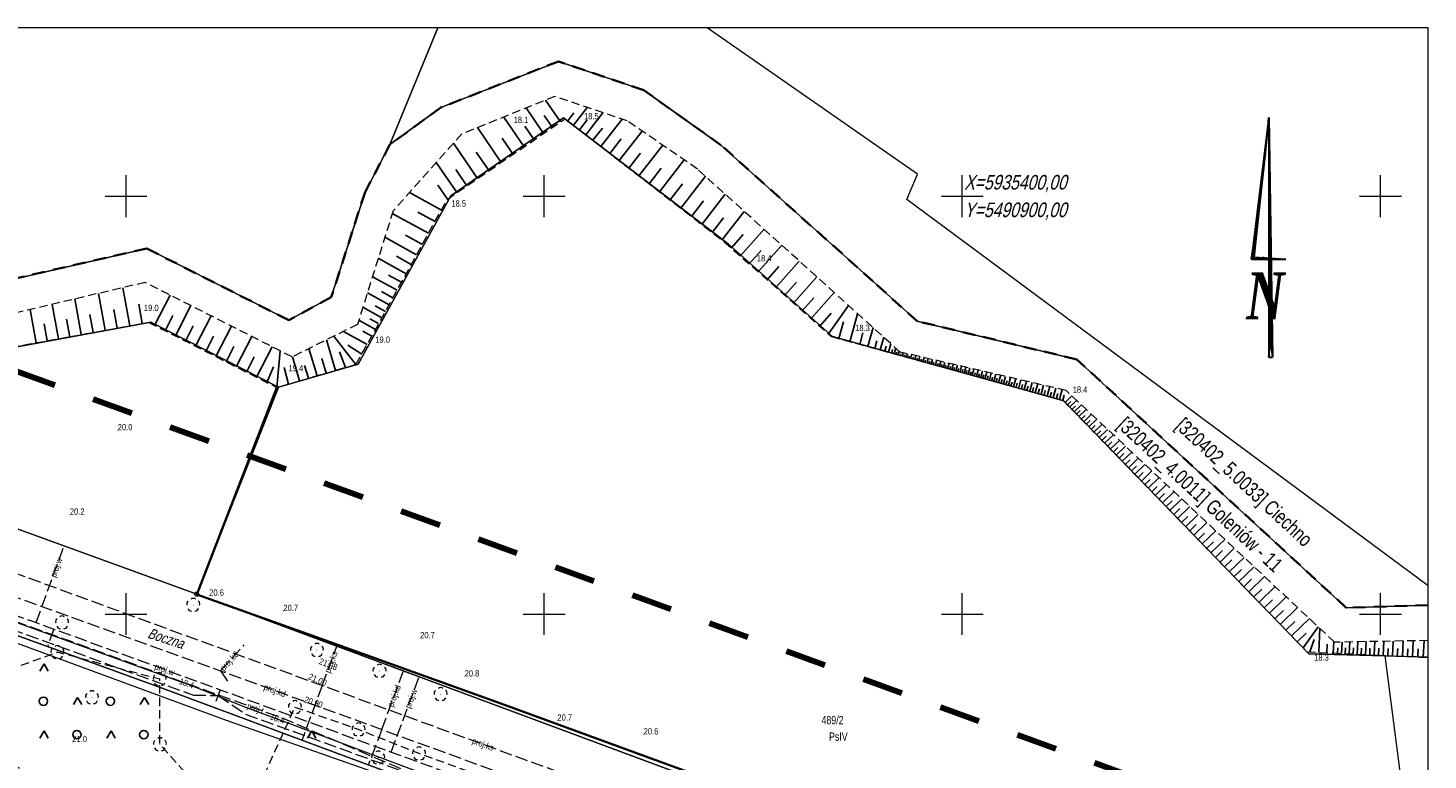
# Model space of a CAD drawing. Header units: metres. Extents: x 5490589 to 5490956, y 5935138 to 5935420.
# Tile 37 of 37: x 5490788 to 5490956, y 5935333 to 5935420. Entities that reach past the tile are written whole.
import ezdxf
from ezdxf.enums import TextEntityAlignment as Align

# ---------------------------------------------------------------- set-up
doc = ezdxf.new("R2010")
doc.units = ezdxf.units.M
doc.header["$MEASUREMENT"] = 0
for name, pattern in [('1.0_0.5', [1.5, 1, -0.5]), ('1.5_0.5', [2, 1.5, -0.5]), ('1.5_1.0', [2.5, 1.5, -1]), ('218-1000', [1.4, 0.7, -0.7]), ('219-500', [0]), ('BKO', [1.5, 1, -0.5]), ('egkk-500', [0]), ('egug-500', [0])]:
    doc.linetypes.add(name, pattern=pattern)
doc.layers.get('0').update_dxf_attribs({"color": 2, "linetype": 'CONTINUOUS', "lineweight": 5})
for name, color, linetype in [('000 Inne (niezydentyfikowane)', 7, 'CONTINUOUS'), ('202-punkt graniczny', 7, 'CONTINUOUS'), ('203-punkt graniczny', 7, 'CONTINUOUS'), ('208-opis obrębu', 7, 'CONTINUOUS'), ('209-oznaczenie konturu klasyfikacyjnego', 7, 'CONTINUOUS'), ('211-numer działki ewidencyjnej', 7, 'CONTINUOUS'), ('216-obręb ewidencyjny', 7, 'CONTINUOUS'), ('217-kontur klasyfikacyjny', 7, 'CONTINUOUS'), ('218-kontur użytku gruntowego', 7, 'CONTINUOUS'), ('219-działka ewidencyjna', 7, 'CONTINUOUS'), ('994-Nazwa ulicy', 7, 'CONTINUOUS'), ('drzewo liściaste', 7, 'CONTINUOUS'), ('ogrodzenie trwałe', 7, 'CONTINUOUS'), ('pikieta naturalna', 7, 'CONTINUOUS'), ('pikieta naturalna-Atr2', 7, 'CONTINUOUS'), ('pikieta sztuczna', 7, 'CONTINUOUS'), ('pikieta sztuczna-Atr2', 7, 'CONTINUOUS'), ('przewód elektroenergetyczny podziemny - ob. projektowany', 7, 'CONTINUOUS'), ('przewód kanalizacyjny - ob. projektowany', 7, 'CONTINUOUS'), ('przewód kanalizacyjny - ob. projektowany-Atr1', 7, 'CONTINUOUS'), ('przewód telekomunikacyjny podziemny', 7, 'CONTINUOUS'), ('przewód telekomunikacyjny podziemny - ob. projektowany', 7, 'CONTINUOUS'), ('przewód telekomunikacyjny podziemny - ob. projektowany-Atr1', 7, 'CONTINUOUS'), ('przewód wodociągowy', 7, 'CONTINUOUS'), ('przewód wodociągowy - ob. projektowany', 7, 'CONTINUOUS'), ('przewód wodociągowy - ob. projektowany-Atr1', 7, 'CONTINUOUS'), ('rzędna', 7, 'CONTINUOUS'), ('rzędna-Atr2', 7, 'CONTINUOUS'), ('skarpa nieumocniona', 7, 'CONTINUOUS'), ('teren zalesiony', 7, 'CONTINUOUS')]:
    doc.layers.add(name, color=color, linetype=linetype)
for name, color, linetype, lineweight in [('strzałka północy', 50, 'BKO', 70), ('Warstwa 10', 7, 'CONTINUOUS', 15), ('zakres nowy', 6, '218-1000', 80)]:
    doc.layers.add(name, color=color, linetype=linetype, lineweight=lineweight)
doc.styles.get("Standard").update_dxf_attribs({"font": 'Working1250', "width": 0.75})
doc.styles.add('Style-WORKING_1250 I 0.26180', font='WORKING_1250.shx', dxfattribs={"oblique": 15})
doc.linetypes.add('902-500', pattern='A,3.75,0,[1,ksztalty.shx,S=0.5,R=0,X=0,Y=0],3.75', length=7.5)

# ---------------------------------------------------------------- blocks, each defined once
blk = doc.blocks.new('203')
at = {"linetype": 'Continuous', "lineweight": 0}
h = blk.add_hatch(color=0, dxfattribs=at)
edge = h.paths.add_edge_path()
edge.add_arc((0, 0), 0.045, 0, 360)
blk = doc.blocks.new('202')
at = {"color": 0, "linetype": 'Continuous', "lineweight": 0}
blk.add_circle((0, 0), 0.25, dxfattribs=at)
blk = doc.blocks.new('PW01')
at = {"linetype": 'Continuous', "lineweight": 13}
h = blk.add_hatch(color=0, dxfattribs=at)
edge = h.paths.add_edge_path()
edge.add_arc((0, 0), 0.045, 0, 360)
blk = doc.blocks.new('OP021')
at = {"linetype": 'Continuous', "lineweight": 13}
h = blk.add_hatch(color=0, dxfattribs=at)
edge = h.paths.add_edge_path()
edge.add_arc((0, 0), 0.05, 0, 360)
at = {"color": 0, "linetype": 'Continuous', "lineweight": 13}
for centre, start, end in [((-0.38, 0.124), 121.308, 202.548), ((0, 0.4), 49.272, 130.728), ((0.38, 0.124), 337.452, 58.692), ((-0.235, -0.324), 193.221, 274.871), ((0.235, -0.324), 265.129, 346.779)]:
    blk.add_arc(centre, 0.4, start, end, dxfattribs=at)
blk = doc.blocks.new('OTZK3')
at = {"color": 0, "linetype": 'Continuous'}
for p, q in [((-0.5, -0.289), (0, 0.577)), ((0, 0.577), (0.5, -0.289))]:
    blk.add_line(p, q, dxfattribs=at)
blk = doc.blocks.new('OTZK1')
at = {"color": 0, "linetype": 'Continuous'}
blk.add_circle((0, 0), 0.5, dxfattribs=at)
blk = doc.blocks.new('A$C4D5332A6')
at = {"layer": 'strzałka północy', "color": 7, "linetype": 'Continuous', "lineweight": 30}
for p, q in [((3.91, 35.87), (1.32, 14.66)), ((3.91, 35.87), (1.67, 14.99)), ((3.91, 35.87), (3.91, 0.03)), ((3.91, 35.87), (4.43, 0)), ((1.32, 14.66), (6.46, 14.67)), ((1.67, 14.99), (6.46, 14.67)), ((3.91, 0.03), (4.43, 0))]:
    blk.add_line(p, q, dxfattribs=at)
at = {"layer": 'strzałka północy', "color": 7, "lineweight": 18}
blk.add_line((3.91, 17.6), (3.91, 15.15), dxfattribs=at)
at = {"layer": 'strzałka północy', "color": 7, "linetype": 'Continuous', "lineweight": 30}
for centre, radius, start, end in [((-357.86, 69.26), 363.3, 351.3565, 354.7272), ((400.72, 31.2), 396.84, 179.3253, 182.3655), ((-59.47, 7.35), 63.8, 353.4149, 6.5851), ((90.06, 8.6), 86.06, 175.9579, 185.7328)]:
    blk.add_arc(centre, radius, start, end, dxfattribs=at)
at = {"layer": 'strzałka północy', "color": 7, "lineweight": 30}
blk.add_arc((2.62, 11.54), 3.37, 67.5548, 112.6658, dxfattribs=at)
at = {"layer": 'strzałka północy', "color": 7, "insert": (3.67, 14.86), "char_height": 0.1, "width": 0.2402, "attachment_point": 1, "rotation": 341.0924}
blk.add_mtext('{\\fRomantic|b0|i0|c2|p2;\\C7;m.k.}', dxfattribs=at)
at = {"layer": 'strzałka północy', "color": 7, "insert": (0.51, 12.7), "char_height": 7, "width": 7.6, "attachment_point": 1}
blk.add_mtext('{\\fTimes New Roman|b1|i1|c238|p18;\\C7;N}', dxfattribs=at)

msp = doc.modelspace()

# ---------------------------------------------------------------- linework, layer by layer
at = {"color": 0}
for p, q in [((5490800, 5935397.5), (5490800, 5935402.5)), ((5490800, 5935397.5), (5490800, 5935402.5)), ((5490800, 5935397.5), (5490800, 5935402.5)), ((5490800, 5935397.5), (5490800, 5935402.5)), ((5490850, 5935397.5), (5490850, 5935402.5)), ((5490850, 5935397.5), (5490850, 5935402.5)), ((5490900, 5935397.5), (5490900, 5935402.5)), ((5490900, 5935397.5), (5490900, 5935402.5)), ((5490950, 5935397.5), (5490950, 5935402.5)), ((5490950, 5935397.5), (5490950, 5935402.5)), ((5490797.5, 5935400), (5490800, 5935400)), ((5490797.5, 5935400), (5490800, 5935400)), ((5490800, 5935400), (5490802.5, 5935400)), ((5490800, 5935400), (5490802.5, 5935400)), ((5490847.5, 5935400), (5490852.5, 5935400)), ((5490847.5, 5935400), (5490852.5, 5935400)), ((5490897.5, 5935400), (5490902.5, 5935400)), ((5490897.5, 5935400), (5490902.5, 5935400)), ((5490947.5, 5935400), (5490952.5, 5935400)), ((5490947.5, 5935400), (5490952.5, 5935400)), ((5490800, 5935347.5), (5490800, 5935352.5)), ((5490800, 5935347.5), (5490800, 5935352.5)), ((5490800, 5935347.5), (5490800, 5935352.5)), ((5490800, 5935347.5), (5490800, 5935352.5)), ((5490850, 5935347.5), (5490850, 5935352.5)), ((5490850, 5935347.5), (5490850, 5935352.5)), ((5490900, 5935347.5), (5490900, 5935352.5)), ((5490900, 5935347.5), (5490900, 5935352.5)), ((5490950, 5935347.5), (5490950, 5935352.5)), ((5490950, 5935347.5), (5490950, 5935352.5)), ((5490797.5, 5935350), (5490800, 5935350)), ((5490797.5, 5935350), (5490800, 5935350)), ((5490800, 5935350), (5490802.5, 5935350)), ((5490800, 5935350), (5490802.5, 5935350)), ((5490847.5, 5935350), (5490852.5, 5935350)), ((5490847.5, 5935350), (5490852.5, 5935350)), ((5490897.5, 5935350), (5490902.5, 5935350)), ((5490897.5, 5935350), (5490902.5, 5935350)), ((5490947.5, 5935350), (5490952.5, 5935350)), ((5490947.5, 5935350), (5490952.5, 5935350))]:
    msp.add_line(p, q, dxfattribs=at)
at = {"color": 0, "linetype": 'Continuous'}
msp.add_lwpolyline([(5490588.81, 5935143.13), (5490955.69, 5935143.13), (5490955.69, 5935420.13), (5490588.81, 5935420.13)], close=True, dxfattribs=at)
at = {"layer": '000 Inne (niezydentyfikowane)', "color": 7, "linetype": 'Continuous', "lineweight": 25, "flags": 128}
for points in [[(5490851.95, 5935408.89), (5490850.17, 5935411.48)], [(5490847.6, 5935405.91), (5490845.16, 5935409.47)], [(5490849.94, 5935407.52), (5490847.86, 5935410.56)], [(5490850.98, 5935408.23), (5490850.02, 5935409.64)], [(5490852.82, 5935409.02), (5490853.56, 5935409.97)], [(5490853.51, 5935408.49), (5490855.16, 5935410.62)], [(5490854.99, 5935407.35), (5490857.03, 5935409.99)], [(5490844.88, 5935404.05), (5490842.03, 5935408.21)], [(5490848.82, 5935406.75), (5490847.69, 5935408.39)], [(5490854.21, 5935407.94), (5490855.13, 5935409.13)], [(5490855.84, 5935406.69), (5490856.98, 5935408.16)], [(5490856.79, 5935405.95), (5490859.32, 5935409.22)], [(5490858.98, 5935404.26), (5490861.71, 5935407.79)], [(5490842.04, 5935402.11), (5490839.15, 5935406.33)], [(5490846.29, 5935405.01), (5490844.97, 5935406.94)], [(5490857.85, 5935405.13), (5490859.19, 5935406.87)], [(5490861.34, 5935402.43), (5490864.18, 5935406.1)], [(5490843.41, 5935403.05), (5490841.88, 5935405.29)], [(5490860.14, 5935403.35), (5490861.54, 5935405.15)], [(5490863.79, 5935400.53), (5490866.74, 5935404.34)], [(5490839.58, 5935400.42), (5490837.1, 5935404.03)], [(5490840.77, 5935401.23), (5490839.43, 5935403.19)], [(5490862.55, 5935401.49), (5490864, 5935403.36)], [(5490838.44, 5935399.64), (5490837.3, 5935401.31)], [(5490865.05, 5935399.56), (5490866.55, 5935401.49)], [(5490866.34, 5935398.56), (5490869.29, 5935402.38)], [(5490837.71, 5935398.35), (5490833.91, 5935400.45)], [(5490867.61, 5935397.58), (5490869.05, 5935399.43)], [(5490868.86, 5935396.61), (5490871.66, 5935400.23)], [(5490836.17, 5935395.56), (5490831.84, 5935397.94)], [(5490836.95, 5935396.97), (5490834.89, 5935398.11)], [(5490871.26, 5935394.75), (5490873.93, 5935398.19)], [(5490870.08, 5935395.67), (5490871.44, 5935397.43)], [(5490873.45, 5935392.84), (5490876.29, 5935396.05)], [(5490834.75, 5935392.99), (5490830.95, 5935395.09)], [(5490835.44, 5935394.23), (5490833.41, 5935395.35)], [(5490872.37, 5935393.8), (5490873.8, 5935395.41)], [(5490833.51, 5935390.73), (5490830.16, 5935392.58)], [(5490834.11, 5935391.82), (5490832.33, 5935392.81)], [(5490874.52, 5935391.89), (5490875.94, 5935393.49)], [(5490875.59, 5935390.95), (5490878.41, 5935394.14)], [(5490876.66, 5935390.01), (5490878.06, 5935391.6)], [(5490877.72, 5935389.07), (5490880.51, 5935392.24)], [(5490832.41, 5935388.75), (5490829.47, 5935390.37)], [(5490832.94, 5935389.71), (5490831.37, 5935390.57)], [(5490878.77, 5935388.14), (5490880.17, 5935389.72)], [(5490879.82, 5935387.21), (5490882.6, 5935390.35)], [(5490794.65, 5935383.44), (5490793.89, 5935387.7)], [(5490797.5, 5935383.96), (5490796.7, 5935388.36)], [(5490800.44, 5935384.49), (5490799.62, 5935389.05)], [(5490803.42, 5935384.54), (5490805.27, 5935388.17)], [(5490831.45, 5935387), (5490828.86, 5935388.43)], [(5490831.92, 5935387.84), (5490830.54, 5935388.6)], [(5490880.87, 5935386.28), (5490882.26, 5935387.85)], [(5490881.92, 5935385.36), (5490884.68, 5935388.48)], [(5490789.26, 5935382.47), (5490788.54, 5935386.43)], [(5490791.91, 5935382.95), (5490791.17, 5935387.05)], [(5490796.06, 5935383.7), (5490795.67, 5935385.86)], [(5490798.96, 5935384.22), (5490798.55, 5935386.46)], [(5490801.95, 5935384.76), (5490801.54, 5935387.08)], [(5490805.9, 5935383.28), (5490807.75, 5935386.91)], [(5490830.6, 5935385.46), (5490828.32, 5935386.71)], [(5490831.01, 5935386.2), (5490829.8, 5935386.87)], [(5490882.96, 5935384.44), (5490884.33, 5935385.99)], [(5490884, 5935383.52), (5490886.38, 5935386.94)], [(5490886.56, 5935382.59), (5490887.48, 5935385.94)], [(5490790.57, 5935382.71), (5490790.21, 5935384.72)], [(5490793.27, 5935383.19), (5490792.89, 5935385.28)], [(5490804.67, 5935383.9), (5490805.6, 5935385.72)], [(5490807.11, 5935382.66), (5490808.03, 5935384.48)], [(5490808.32, 5935382.05), (5490810.17, 5935385.68)], [(5490810.74, 5935380.81), (5490812.6, 5935384.45)], [(5490829.83, 5935384.06), (5490827.84, 5935385.16)], [(5490830.21, 5935384.75), (5490829.14, 5935385.34)], [(5490885.23, 5935382.96), (5490885.81, 5935384.95)], [(5490888.72, 5935382), (5490889.34, 5935384.27)], [(5490809.53, 5935381.43), (5490810.46, 5935383.25)], [(5490813.17, 5935379.58), (5490815.03, 5935383.22)], [(5490825.05, 5935379.16), (5490823.98, 5935382.82)], [(5490827.5, 5935379.88), (5490824.84, 5935383.25)], [(5490828.84, 5935382.27), (5490826.01, 5935383.83)], [(5490829.4, 5935383.27), (5490828.33, 5935383.86)], [(5490887.73, 5935382.27), (5490888.11, 5935383.65)], [(5490889.53, 5935381.78), (5490889.78, 5935382.71)], [(5490890.2, 5935381.6), (5490890.61, 5935383.12)], [(5490811.96, 5935380.19), (5490812.89, 5935382.01)], [(5490814.39, 5935378.96), (5490815.32, 5935380.78)], [(5490815.6, 5935378.34), (5490817.46, 5935381.99)], [(5490818.04, 5935377.1), (5490818.44, 5935381.49)], [(5490820.75, 5935377.9), (5490819.9, 5935380.79)], [(5490822.84, 5935378.51), (5490821.88, 5935381.78)], [(5490826.25, 5935379.51), (5490825.54, 5935381.38)], [(5490828.19, 5935381.09), (5490826.51, 5935382.17)], [(5490890.74, 5935381.45), (5490890.91, 5935382.07)], [(5490891.19, 5935381.32), (5490891.47, 5935382.34)], [(5490891.56, 5935381.22), (5490891.67, 5935381.64)], [(5490891.86, 5935381.14), (5490892.05, 5935381.82)], [(5490892.1, 5935381.07), (5490892.18, 5935381.35)], [(5490892.35, 5935381), (5490892.47, 5935381.44)], [(5490892.6, 5935380.94), (5490892.65, 5935381.13)], [(5490892.84, 5935380.87), (5490892.95, 5935381.26)], [(5490893.09, 5935380.8), (5490893.14, 5935381)], [(5490893.33, 5935380.73), (5490893.45, 5935381.15)], [(5490893.58, 5935380.67), (5490893.64, 5935380.88)], [(5490893.83, 5935380.6), (5490893.94, 5935381.03)], [(5490894.32, 5935380.46), (5490894.44, 5935380.92)], [(5490894.81, 5935380.33), (5490894.94, 5935380.8)], [(5490816.82, 5935377.72), (5490817.63, 5935379.6)], [(5490819.42, 5935377.51), (5490818.93, 5935379.5)], [(5490821.81, 5935378.21), (5490821.36, 5935379.75)], [(5490823.92, 5935378.83), (5490823.41, 5935380.56)], [(5490894.07, 5935380.53), (5490894.13, 5935380.75)], [(5490894.56, 5935380.4), (5490894.63, 5935380.63)], [(5490895.06, 5935380.26), (5490895.12, 5935380.5)], [(5490895.3, 5935380.19), (5490895.44, 5935380.69)], [(5490895.55, 5935380.13), (5490895.62, 5935380.38)], [(5490895.79, 5935380.06), (5490895.93, 5935380.57)], [(5490896.04, 5935379.99), (5490896.11, 5935380.25)], [(5490896.29, 5935379.92), (5490896.43, 5935380.46)], [(5490896.53, 5935379.86), (5490896.61, 5935380.13)], [(5490896.78, 5935379.79), (5490896.93, 5935380.34)], [(5490897.02, 5935379.72), (5490897.1, 5935380)], [(5490897.27, 5935379.65), (5490897.43, 5935380.23)], [(5490897.52, 5935379.59), (5490897.6, 5935379.88)], [(5490897.76, 5935379.52), (5490897.92, 5935380.11)], [(5490898.01, 5935379.45), (5490898.09, 5935379.75)], [(5490898.25, 5935379.38), (5490898.42, 5935380)], [(5490898.5, 5935379.31), (5490898.59, 5935379.63)], [(5490898.75, 5935379.25), (5490898.92, 5935379.88)], [(5490898.99, 5935379.18), (5490899.08, 5935379.5)], [(5490899.24, 5935379.11), (5490899.42, 5935379.77)], [(5490899.48, 5935379.04), (5490899.58, 5935379.38)], [(5490899.73, 5935378.98), (5490899.91, 5935379.65)], [(5490899.98, 5935378.91), (5490900.07, 5935379.25)], [(5490900.22, 5935378.84), (5490900.41, 5935379.54)], [(5490900.47, 5935378.77), (5490900.56, 5935379.13)], [(5490900.71, 5935378.71), (5490900.91, 5935379.42)], [(5490901.2, 5935378.57), (5490901.4, 5935379.31)], [(5490901.69, 5935378.44), (5490901.9, 5935379.19)], [(5490900.96, 5935378.64), (5490901.06, 5935379)], [(5490901.45, 5935378.51), (5490901.55, 5935378.88)], [(5490901.94, 5935378.37), (5490902.05, 5935378.75)], [(5490902.2, 5935378.3), (5490902.41, 5935379.07)], [(5490902.45, 5935378.23), (5490902.56, 5935378.62)], [(5490902.71, 5935378.16), (5490902.93, 5935378.95)], [(5490902.98, 5935378.08), (5490903.09, 5935378.49)], [(5490903.25, 5935378.01), (5490903.47, 5935378.83)], [(5490903.52, 5935377.94), (5490903.63, 5935378.35)], [(5490903.79, 5935377.86), (5490904.02, 5935378.7)], [(5490904.07, 5935377.78), (5490904.19, 5935378.21)], [(5490904.35, 5935377.71), (5490904.59, 5935378.57)], [(5490904.64, 5935377.63), (5490904.76, 5935378.06)], [(5490904.93, 5935377.55), (5490905.17, 5935378.43)], [(5490905.22, 5935377.47), (5490905.35, 5935377.92)], [(5490905.52, 5935377.39), (5490905.77, 5935378.3)], [(5490905.82, 5935377.3), (5490905.95, 5935377.76)], [(5490906.13, 5935377.22), (5490906.39, 5935378.15)], [(5490906.44, 5935377.13), (5490906.57, 5935377.61)], [(5490906.76, 5935377.05), (5490907.02, 5935378.01)], [(5490907.07, 5935376.96), (5490907.21, 5935377.45)], [(5490907.4, 5935376.87), (5490907.67, 5935377.86)], [(5490908.06, 5935376.69), (5490908.34, 5935377.7)], [(5490908.73, 5935376.5), (5490909.02, 5935377.54)], [(5490907.72, 5935376.78), (5490907.86, 5935377.28)], [(5490908.39, 5935376.6), (5490908.53, 5935377.11)], [(5490909.08, 5935376.41), (5490909.22, 5935376.94)], [(5490909.43, 5935376.31), (5490909.72, 5935377.38)], [(5490909.78, 5935376.21), (5490909.93, 5935376.76)], [(5490910.14, 5935376.12), (5490910.45, 5935377.21)], [(5490910.51, 5935376.02), (5490910.66, 5935376.57)], [(5490910.88, 5935375.91), (5490911.19, 5935377.04)], [(5490911.25, 5935375.81), (5490911.41, 5935376.38)], [(5490911.63, 5935375.71), (5490911.95, 5935376.87)], [(5490912.02, 5935375.6), (5490912.18, 5935376.19)], [(5490912.3, 5935375.31), (5490913.11, 5935376.1)], [(5490912.57, 5935375.03), (5490912.98, 5935375.44)], [(5490912.84, 5935374.76), (5490913.67, 5935375.57)], [(5490913.11, 5935374.48), (5490913.53, 5935374.89)], [(5490913.38, 5935374.2), (5490914.25, 5935375.04)], [(5490913.66, 5935373.91), (5490914.1, 5935374.34)], [(5490913.94, 5935373.62), (5490914.83, 5935374.48)], [(5490914.23, 5935373.32), (5490914.68, 5935373.76)], [(5490914.52, 5935373.02), (5490915.44, 5935373.92)], [(5490914.82, 5935372.72), (5490915.28, 5935373.17)], [(5490915.12, 5935372.41), (5490916.07, 5935373.33)], [(5490915.42, 5935372.09), (5490915.9, 5935372.56)], [(5490915.73, 5935371.77), (5490916.71, 5935372.72)], [(5490916.05, 5935371.45), (5490916.55, 5935371.93)], [(5490916.37, 5935371.11), (5490917.38, 5935372.1)], [(5490916.69, 5935370.78), (5490917.21, 5935371.28)], [(5490917.02, 5935370.44), (5490918.07, 5935371.45)], [(5490917.7, 5935369.74), (5490918.78, 5935370.78)], [(5490917.36, 5935370.09), (5490917.89, 5935370.61)], [(5490918.05, 5935369.38), (5490918.59, 5935369.91)], [(5490918.4, 5935369.02), (5490919.51, 5935370.1)], [(5490918.75, 5935368.65), (5490919.32, 5935369.2)], [(5490919.12, 5935368.28), (5490920.26, 5935369.39)], [(5490919.48, 5935367.9), (5490920.07, 5935368.46)], [(5490919.86, 5935367.51), (5490921.04, 5935368.66)], [(5490920.24, 5935367.12), (5490920.84, 5935367.7)], [(5490920.62, 5935366.72), (5490921.84, 5935367.91)], [(5490921.02, 5935366.32), (5490921.63, 5935366.92)], [(5490921.41, 5935365.91), (5490922.67, 5935367.13)], [(5490921.82, 5935365.49), (5490922.46, 5935366.11)], [(5490922.23, 5935365.07), (5490923.53, 5935366.33)], [(5490922.65, 5935364.64), (5490923.3, 5935365.28)], [(5490923.07, 5935364.2), (5490924.41, 5935365.5)], [(5490923.5, 5935363.76), (5490924.18, 5935364.42)], [(5490923.94, 5935363.31), (5490925.32, 5935364.65)], [(5490924.38, 5935362.85), (5490925.08, 5935363.53)], [(5490924.83, 5935362.39), (5490926.25, 5935363.77)], [(5490925.29, 5935361.91), (5490926.01, 5935362.62)], [(5490925.75, 5935361.44), (5490927.22, 5935362.86)], [(5490926.22, 5935360.95), (5490926.97, 5935361.67)], [(5490926.7, 5935360.45), (5490928.22, 5935361.92)], [(5490927.19, 5935359.95), (5490927.96, 5935360.7)], [(5490927.68, 5935359.44), (5490929.25, 5935360.96)], [(5490928.19, 5935358.92), (5490928.98, 5935359.69)], [(5490928.7, 5935358.4), (5490930.31, 5935359.96)], [(5490929.22, 5935357.86), (5490930.03, 5935358.66)], [(5490929.74, 5935357.32), (5490931.4, 5935358.93)], [(5490930.28, 5935356.77), (5490931.12, 5935357.59)], [(5490930.82, 5935356.21), (5490932.53, 5935357.87)], [(5490931.37, 5935355.64), (5490932.24, 5935356.48)], [(5490931.93, 5935355.06), (5490933.7, 5935356.78)], [(5490933.08, 5935353.88), (5490934.9, 5935355.65)], [(5490932.5, 5935354.48), (5490933.4, 5935355.35)], [(5490933.66, 5935353.27), (5490934.59, 5935354.17)], [(5490934.26, 5935352.66), (5490936.14, 5935354.48)], [(5490934.86, 5935352.04), (5490935.82, 5935352.96)], [(5490935.48, 5935351.4), (5490937.42, 5935353.28)], [(5490936.1, 5935350.76), (5490937.09, 5935351.71)], [(5490936.74, 5935350.1), (5490938.74, 5935352.05)], [(5490938.04, 5935348.77), (5490940.1, 5935350.77)], [(5490937.38, 5935349.44), (5490938.4, 5935350.43)], [(5490938.7, 5935348.08), (5490939.75, 5935349.1)], [(5490939.37, 5935347.38), (5490941.51, 5935349.45)], [(5490940.06, 5935346.68), (5490941.14, 5935347.73)], [(5490940.76, 5935345.96), (5490942.56, 5935348.46)], [(5490942.62, 5935345.41), (5490942.75, 5935348.28)], [(5490941.57, 5935345.46), (5490942.07, 5935346.96)], [(5490943.59, 5935345.37), (5490943.64, 5935346.39)], [(5490944.35, 5935345.33), (5490944.41, 5935346.72)], [(5490944.88, 5935345.31), (5490944.91, 5935345.97)], [(5490945.35, 5935345.29), (5490945.41, 5935346.65)], [(5490945.8, 5935345.27), (5490945.84, 5935345.96)], [(5490946.27, 5935345.24), (5490946.33, 5935346.66)], [(5490946.74, 5935345.22), (5490946.77, 5935345.95)], [(5490947.22, 5935345.2), (5490947.28, 5935346.68)], [(5490947.71, 5935345.18), (5490947.74, 5935345.93)], [(5490948.21, 5935345.15), (5490948.28, 5935346.7)], [(5490948.72, 5935345.13), (5490948.75, 5935345.92)], [(5490949.24, 5935345.1), (5490949.32, 5935346.72)], [(5490949.77, 5935345.08), (5490949.81, 5935345.9)], [(5490950.32, 5935345.05), (5490950.4, 5935346.74)], [(5490950.88, 5935345.03), (5490950.92, 5935345.89)], [(5490951.44, 5935345), (5490951.53, 5935346.76)], [(5490952.02, 5935344.97), (5490952.07, 5935345.87)], [(5490952.62, 5935344.95), (5490952.7, 5935346.78)], [(5490953.22, 5935344.92), (5490953.27, 5935345.85)], [(5490953.84, 5935344.89), (5490953.93, 5935346.8)], [(5490954.48, 5935344.86), (5490954.52, 5935345.83)], [(5490955.12, 5935344.83), (5490955.22, 5935346.82)]]:
    msp.add_lwpolyline(points, dxfattribs=at)
at = {"layer": '216-obręb ewidencyjny', "color": 7, "linetype": '1.5_1.0', "lineweight": 35}
msp.add_lwpolyline([(5490955.69, 5935351.05), (5490945.91, 5935350.75), (5490913.69, 5935380.47), (5490894.6, 5935385.05), (5490889.34, 5935389.79), (5490871.14, 5935406.12), (5490861.92, 5935412.68), (5490851.73, 5935416.14), (5490837.65, 5935410.62), (5490831.56, 5935406.18), (5490828.58, 5935400.5), (5490824.55, 5935387.91), (5490819.47, 5935385.17), (5490802.47, 5935393.75), (5490783.58, 5935389.41), (5490755.92, 5935387.75), (5490740.64, 5935397.89), (5490739.58, 5935398.54), (5490736.6, 5935401.26), (5490732.49, 5935405.05), (5490717.88, 5935420.13)], dxfattribs=at)
at = {"layer": '217-kontur klasyfikacyjny', "color": 3, "linetype": 'egkk-500', "lineweight": 18}
for points in [[(5490831.56, 5935406.18), (5490837.27, 5935420.13)], [(5490837.27, 5935420.13), (5490831.56, 5935406.18)], [(5490894.63, 5935402.64), (5490869.51, 5935420.13)], [(5490955.69, 5935353.37), (5490893.38, 5935399.61)], [(5490945.91, 5935350.75), (5490955.69, 5935351.05)], [(5490955.69, 5935305.24), (5490950.56, 5935344.99)]]:
    msp.add_lwpolyline(points, dxfattribs=at)
at = {"layer": '217-kontur klasyfikacyjny', "color": 3, "linetype": 'egkk-500', "lineweight": 18, "flags": 128}
for points in [[(5490837.65, 5935410.62), (5490851.73, 5935416.14)], [(5490851.73, 5935416.14), (5490861.92, 5935412.68)], [(5490861.92, 5935412.68), (5490871.14, 5935406.12)], [(5490831.56, 5935406.18), (5490837.65, 5935410.62)], [(5490852.31, 5935409.37), (5490838.84, 5935400.05)], [(5490872.03, 5935394.26), (5490852.31, 5935409.37)], [(5490828.58, 5935400.5), (5490831.56, 5935406.18)], [(5490871.14, 5935406.12), (5490889.34, 5935389.79)], [(5490893.38, 5935399.61), (5490894.63, 5935402.64)], [(5490824.55, 5935387.91), (5490828.58, 5935400.5)], [(5490838.84, 5935400.05), (5490827.75, 5935379.9)], [(5490884.49, 5935383.21), (5490872.03, 5935394.26)], [(5490783.58, 5935389.41), (5490802.47, 5935393.75)], [(5490802.47, 5935393.75), (5490819.47, 5935385.17)], [(5490889.34, 5935389.79), (5490894.6, 5935385.05)], [(5490819.47, 5935385.17), (5490824.55, 5935387.91)], [(5490802.95, 5935384.94), (5490780.24, 5935380.75)], [(5490818.25, 5935377.14), (5490802.95, 5935384.94)], [(5490894.6, 5935385.05), (5490913.69, 5935380.47)], [(5490912.14, 5935375.5), (5490884.49, 5935383.21)], [(5490827.75, 5935379.9), (5490818.25, 5935377.14)], [(5490913.69, 5935380.47), (5490945.91, 5935350.75)], [(5490744.85, 5935375.52), (5490808.45, 5935352.38)], [(5490941.44, 5935345.25), (5490912.14, 5935375.5)], [(5490808.45, 5935352.38), (5490924.21, 5935309.33)], [(5490950.56, 5935344.99), (5490941.44, 5935345.25)]]:
    msp.add_lwpolyline(points, dxfattribs=at)
at = {"layer": '218-kontur użytku gruntowego', "color": 3, "linetype": 'egug-500', "lineweight": 18}
for points in [[(5490831.56, 5935406.18), (5490837.27, 5935420.13)], [(5490837.27, 5935420.13), (5490831.56, 5935406.18)], [(5490894.63, 5935402.64), (5490869.51, 5935420.13)], [(5490955.69, 5935353.37), (5490893.38, 5935399.61)], [(5490955.69, 5935351.05), (5490945.91, 5935350.75)], [(5490945.91, 5935350.75), (5490955.69, 5935351.05)], [(5490955.69, 5935305.24), (5490950.56, 5935344.99)], [(5490950.56, 5935344.99), (5490955.69, 5935344.84)]]:
    msp.add_lwpolyline(points, dxfattribs=at)
at = {"layer": '218-kontur użytku gruntowego', "color": 3, "linetype": 'egug-500', "lineweight": 18, "flags": 128}
for points in [[(5490837.65, 5935410.62), (5490851.73, 5935416.14)], [(5490851.73, 5935416.14), (5490837.65, 5935410.62)], [(5490851.73, 5935416.14), (5490861.92, 5935412.68)], [(5490861.92, 5935412.68), (5490851.73, 5935416.14)], [(5490861.92, 5935412.68), (5490871.14, 5935406.12)], [(5490871.14, 5935406.12), (5490861.92, 5935412.68)], [(5490831.56, 5935406.18), (5490837.65, 5935410.62)], [(5490837.65, 5935410.62), (5490831.56, 5935406.18)], [(5490852.31, 5935409.37), (5490838.84, 5935400.05)], [(5490838.84, 5935400.05), (5490852.31, 5935409.37)], [(5490872.03, 5935394.26), (5490852.31, 5935409.37)], [(5490852.31, 5935409.37), (5490872.03, 5935394.26)], [(5490828.58, 5935400.5), (5490831.56, 5935406.18)], [(5490831.56, 5935406.18), (5490828.58, 5935400.5)], [(5490871.14, 5935406.12), (5490889.34, 5935389.79)], [(5490889.34, 5935389.79), (5490871.14, 5935406.12)], [(5490893.38, 5935399.61), (5490894.63, 5935402.64)], [(5490824.55, 5935387.91), (5490828.58, 5935400.5)], [(5490828.58, 5935400.5), (5490824.55, 5935387.91)], [(5490838.84, 5935400.05), (5490827.75, 5935379.9)], [(5490827.75, 5935379.9), (5490838.84, 5935400.05)], [(5490884.49, 5935383.21), (5490872.03, 5935394.26)], [(5490872.03, 5935394.26), (5490884.49, 5935383.21)], [(5490783.58, 5935389.41), (5490802.47, 5935393.75)], [(5490802.47, 5935393.75), (5490783.58, 5935389.41)], [(5490802.47, 5935393.75), (5490819.47, 5935385.17)], [(5490819.47, 5935385.17), (5490802.47, 5935393.75)], [(5490889.34, 5935389.79), (5490894.6, 5935385.05)], [(5490894.6, 5935385.05), (5490889.34, 5935389.79)], [(5490819.47, 5935385.17), (5490824.55, 5935387.91)], [(5490824.55, 5935387.91), (5490819.47, 5935385.17)], [(5490802.95, 5935384.94), (5490780.24, 5935380.75)], [(5490780.24, 5935380.75), (5490802.95, 5935384.94)], [(5490818.25, 5935377.14), (5490802.95, 5935384.94)], [(5490802.95, 5935384.94), (5490818.25, 5935377.14)], [(5490894.6, 5935385.05), (5490913.69, 5935380.47)], [(5490913.69, 5935380.47), (5490894.6, 5935385.05)], [(5490912.14, 5935375.5), (5490884.49, 5935383.21)], [(5490884.49, 5935383.21), (5490912.14, 5935375.5)], [(5490827.75, 5935379.9), (5490818.25, 5935377.14)], [(5490818.25, 5935377.14), (5490827.75, 5935379.9)], [(5490913.69, 5935380.47), (5490945.91, 5935350.75)], [(5490945.91, 5935350.75), (5490913.69, 5935380.47)], [(5490744.85, 5935375.52), (5490808.45, 5935352.38)], [(5490808.45, 5935352.38), (5490744.85, 5935375.52)], [(5490941.44, 5935345.25), (5490912.14, 5935375.5)], [(5490912.14, 5935375.5), (5490941.44, 5935345.25)], [(5490804.31, 5935341.12), (5490764.97, 5935355.43)], [(5490764.97, 5935355.43), (5490804.31, 5935341.12)], [(5490808.45, 5935352.38), (5490924.21, 5935309.33)], [(5490924.21, 5935309.33), (5490808.45, 5935352.38)], [(5490950.56, 5935344.99), (5490941.44, 5935345.25)], [(5490941.44, 5935345.25), (5490950.56, 5935344.99)], [(5490896.89, 5935306.68), (5490804.31, 5935341.12)], [(5490804.31, 5935341.12), (5490896.89, 5935306.68)]]:
    msp.add_lwpolyline(points, dxfattribs=at)
at = {"layer": '219-działka ewidencyjna', "color": 7, "linetype": '219-500', "lineweight": 18}
for points in [[(5490831.56, 5935406.18), (5490837.3, 5935420.13)], [(5490955.69, 5935351.05), (5490945.91, 5935350.75)], [(5490955.69, 5935344.84), (5490941.44, 5935345.25)]]:
    msp.add_lwpolyline(points, dxfattribs=at)
at = {"layer": '219-działka ewidencyjna', "color": 7, "linetype": '219-500', "lineweight": 18, "flags": 128}
for points in [[(5490851.73, 5935416.14), (5490837.65, 5935410.62)], [(5490861.92, 5935412.68), (5490851.73, 5935416.14)], [(5490871.14, 5935406.12), (5490861.92, 5935412.68)], [(5490837.65, 5935410.62), (5490831.56, 5935406.18)], [(5490852.31, 5935409.37), (5490838.84, 5935400.05)], [(5490872.03, 5935394.26), (5490852.31, 5935409.37)], [(5490831.56, 5935406.18), (5490828.58, 5935400.5)], [(5490889.34, 5935389.79), (5490871.14, 5935406.12)], [(5490828.58, 5935400.5), (5490824.55, 5935387.91)], [(5490838.84, 5935400.05), (5490827.75, 5935379.9)], [(5490884.49, 5935383.21), (5490872.03, 5935394.26)], [(5490802.47, 5935393.75), (5490783.58, 5935389.41)], [(5490819.47, 5935385.17), (5490802.47, 5935393.75)], [(5490894.6, 5935385.05), (5490889.34, 5935389.79)], [(5490824.55, 5935387.91), (5490819.47, 5935385.17)], [(5490802.95, 5935384.94), (5490780.24, 5935380.75)], [(5490818.25, 5935377.14), (5490802.95, 5935384.94)], [(5490913.69, 5935380.47), (5490894.6, 5935385.05)], [(5490912.14, 5935375.5), (5490884.49, 5935383.21)], [(5490808.45, 5935352.38), (5490731.79, 5935380.28)], [(5490827.75, 5935379.9), (5490818.25, 5935377.14)], [(5490945.91, 5935350.75), (5490913.69, 5935380.47)], [(5490818.25, 5935377.14), (5490808.45, 5935352.38)], [(5490941.44, 5935345.25), (5490912.14, 5935375.5)], [(5490719.24, 5935372.07), (5490804.31, 5935341.12)], [(5490808.45, 5935352.38), (5490924.21, 5935309.33)], [(5490804.31, 5935341.12), (5490896.89, 5935306.68)]]:
    msp.add_lwpolyline(points, dxfattribs=at)
at = {"layer": 'ogrodzenie trwałe', "color": 7, "linetype": '902-500', "lineweight": 35, "flags": 128}
for points in [[(5490818.03, 5935377.1), (5490808.46, 5935352.35), (5490823.34, 5935347.05)], [(5490918.24, 5935312.31), (5490909.99, 5935315.24), (5490888.8, 5935323.34), (5490866.17, 5935331.49), (5490844.81, 5935339.28), (5490823.34, 5935347.05)]]:
    msp.add_lwpolyline(points, dxfattribs=at)
at = {"layer": 'przewód elektroenergetyczny podziemny - ob. projektowany', "color": 1, "linetype": '1.5_0.5', "lineweight": 18}
msp.add_lwpolyline([(5490716.38, 5935370.61), (5490716.52, 5935370.56), (5490719.13, 5935372.2), (5490720.36, 5935372.04), (5490750.24, 5935361.27), (5490782.44, 5935349.6), (5490808.06, 5935340.29), (5490811.02, 5935340.26), (5490814.29, 5935338.03), (5490846.48, 5935326.34), (5490880.65, 5935313.92), (5490897.4, 5935307.85), (5490899.55, 5935305.64), (5490900, 5935303.4), (5490911.68, 5935299.1), (5490913.93, 5935300.58), (5490916.2, 5935299.77), (5490917.33, 5935300.41), (5490927.15, 5935297.06), (5490932.95, 5935295.32), (5490937.85, 5935294.23), (5490947.41, 5935292.61), (5490955.69, 5935292.57)], dxfattribs=at)
at = {"layer": 'przewód kanalizacyjny - ob. projektowany', "color": 34, "linetype": '1.5_0.5', "lineweight": 18, "flags": 128}
for points in [[(5490707.95, 5935384.8), (5490733.67, 5935374.35), (5490778.22, 5935358.04), (5490823.47, 5935341.45), (5490871.69, 5935323.81), (5490910.17, 5935309.72), (5490924.03, 5935305.11)], [(5490712.66, 5935378.97), (5490725.54, 5935374.31), (5490742.22, 5935368.2), (5490768.74, 5935358.52), (5490811.31, 5935343.22), (5490830.58, 5935336.19), (5490853.15, 5935327.95), (5490897, 5935311.87), (5490906.91, 5935308.23), (5490903.37, 5935298.42), (5490890.39, 5935264.34), (5490884.18, 5935248.43), (5490893.85, 5935244.19)], [(5490811.31, 5935343.22), (5490814.12, 5935346.3)], [(5490823.47, 5935341.45), (5490825.19, 5935346.1)], [(5490811.31, 5935343.22), (5490812.41, 5935341.52)], [(5490830.58, 5935336.19), (5490833.16, 5935343.14)], [(5490823.47, 5935341.45), (5490821.01, 5935334.86)], [(5490830.58, 5935336.19), (5490828.97, 5935331.9)]]:
    msp.add_lwpolyline(points, dxfattribs=at)
at = {"layer": 'przewód telekomunikacyjny podziemny', "color": 30, "linetype": 'Continuous', "lineweight": 18}
msp.add_lwpolyline([(5490676.88, 5935388.43), (5490702.01, 5935379.23), (5490735.86, 5935367.46), (5490808.23, 5935341.27), (5490813.96, 5935338.96), (5490819.24, 5935337.02), (5490847.46, 5935326.44), (5490897.44, 5935308.27), (5490899.85, 5935305.75), (5490900.89, 5935301.83), (5490897.19, 5935291.9), (5490906, 5935288.5), (5490893.91, 5935265.18), (5490904.95, 5935261.92), (5490915.5, 5935255.74), (5490916.74, 5935255), (5490914, 5935250.15), (5490912.9, 5935250.72)], dxfattribs=at)
at = {"layer": 'przewód telekomunikacyjny podziemny - ob. projektowany', "color": 30, "linetype": '1.5_0.5', "lineweight": 18, "flags": 128}
msp.add_lwpolyline([(5490700.02, 5935380.23), (5490700.54, 5935380.04), (5490722.19, 5935372.53), (5490728.06, 5935370.4), (5490728.58, 5935370.21), (5490729.1, 5935370.03), (5490792.56, 5935347.04), (5490793.08, 5935346.86), (5490793.6, 5935346.67), (5490818.94, 5935337.46), (5490846.24, 5935325.78), (5490859.23, 5935321.13), (5490859.75, 5935320.94), (5490860.27, 5935320.75), (5490894.08, 5935308.51), (5490894.6, 5935308.32), (5490895.11, 5935308.13), (5490913.43, 5935302.57), (5490913.94, 5935302.38)], dxfattribs=at)
at = {"layer": 'przewód wodociągowy', "color": 5, "linetype": 'Continuous', "lineweight": 18}
msp.add_lwpolyline([(5490676.88, 5935385.58), (5490703.31, 5935376.6), (5490724.77, 5935369.1), (5490734.32, 5935365.72), (5490747.48, 5935361.14), (5490763.18, 5935355.27), (5490786.98, 5935346.51), (5490811.97, 5935337.32), (5490834.68, 5935329.31), (5490853.17, 5935322.58), (5490871.17, 5935316.07), (5490890.69, 5935308.87), (5490896.89, 5935306.68), (5490908.52, 5935302.06), (5490916.8, 5935298.81)], dxfattribs=at)
at = {"layer": 'przewód wodociągowy - ob. projektowany', "color": 5, "linetype": '1.5_0.5', "lineweight": 18, "flags": 128}
for points in [[(5490701.77, 5935380.8), (5490720.47, 5935373.98), (5490737.59, 5935367.76), (5490763.61, 5935358.31), (5490789.25, 5935348.97), (5490791.38, 5935348.2), (5490811.27, 5935340.94), (5490831.7, 5935333.49), (5490842.29, 5935329.63), (5490868.85, 5935319.93), (5490883.22, 5935314.45), (5490890.45, 5935311.69), (5490892.17, 5935311.04), (5490894.39, 5935310.27), (5490915.63, 5935302.78)], [(5490789.25, 5935348.97), (5490792.58, 5935358.11)], [(5490791.38, 5935348.2), (5490790.6, 5935346.06)], [(5490831.7, 5935333.49), (5490835.04, 5935342.45)], [(5490811.27, 5935340.94), (5490810.68, 5935339.33)]]:
    msp.add_lwpolyline(points, dxfattribs=at)
at = {"layer": 'skarpa nieumocniona', "color": 7, "linetype": '1.0_0.5', "lineweight": 18}
for points in [[(5490955.69, 5935346.83), (5490944.51, 5935346.63), (5490912.41, 5935376.76), (5490892.57, 5935381.35), (5490868.32, 5935403.25), (5490859.93, 5935409.02), (5490851.28, 5935411.93), (5490840.16, 5935407.46), (5490831.94, 5935398.25), (5490827.68, 5935384.66), (5490819.86, 5935380.77), (5490802.29, 5935389.68), (5490784.75, 5935385.54)], [(5490955.69, 5935346.83), (5490944.51, 5935346.63), (5490912.41, 5935376.76), (5490892.57, 5935381.35), (5490868.32, 5935403.25), (5490859.93, 5935409.02), (5490851.28, 5935411.93), (5490840.16, 5935407.46), (5490831.94, 5935398.25), (5490827.68, 5935384.66), (5490819.86, 5935380.77), (5490802.29, 5935389.68), (5490784.75, 5935385.54)], [(5490780.29, 5935380.85), (5490802.72, 5935384.9), (5490818.03, 5935377.1), (5490827.53, 5935379.89), (5490838.41, 5935399.62), (5490852.5, 5935409.27), (5490871.52, 5935394.55), (5490884.36, 5935383.2), (5490912.02, 5935375.6), (5490941.22, 5935345.48), (5490955.69, 5935344.8)], [(5490780.29, 5935380.85), (5490802.72, 5935384.9), (5490818.03, 5935377.1), (5490827.53, 5935379.89), (5490838.41, 5935399.62), (5490852.5, 5935409.27), (5490871.52, 5935394.55), (5490884.36, 5935383.2), (5490912.02, 5935375.6), (5490941.22, 5935345.48), (5490955.69, 5935344.8)]]:
    msp.add_lwpolyline(points, dxfattribs=at)
at = {"layer": 'teren zalesiony', "color": 7, "linetype": '1.0_0.5', "lineweight": 18, "flags": 128}
msp.add_lwpolyline([(5490775.04, 5935339.34), (5490811.58, 5935316.11), (5490822.06, 5935323.09), (5490808.09, 5935301.7), (5490827.16, 5935279.68), (5490839.69, 5935272.48), (5490850.08, 5935280.65), (5490872.07, 5935283.91), (5490883, 5935278.87), (5490887.16, 5935282.58), (5490895.84, 5935280.06), (5490898.54, 5935281.92), (5490899.26, 5935284.74), (5490882.92, 5935306.54), (5490879.99, 5935316.94), (5490864.9, 5935322.19), (5490857.34, 5935325.04), (5490850.17, 5935327.65), (5490845.6, 5935329.48), (5490835.05, 5935333.3), (5490827.81, 5935336.17), (5490820.19, 5935338.85), (5490813.43, 5935323.98), (5490804.05, 5935334.4), (5490804.03, 5935342.2), (5490791.8, 5935345.42)], close=True, dxfattribs=at)
at = {"layer": 'zakres nowy', "ltscale": 7}
msp.add_lwpolyline([(5490696.87, 5935411.82), (5490683.11, 5935366.31), (5490696.87, 5935309.87), (5490746.26, 5935230.85), (5490858.09, 5935150.06), (5490948.04, 5935320.45)], close=True, dxfattribs=at)

# ---------------------------------------------------------------- block references
at = {"xscale": 0.8, "yscale": 0.8, "zscale": 0.8}
msp.add_blockref('A$C4D5332A6', (5490933.54, 5935380.72), dxfattribs=at)
at = {"layer": '202-punkt graniczny', "color": 7, "linetype": 'Continuous', "lineweight": 18}
msp.add_blockref('202', (5490808.45, 5935352.38), dxfattribs=at)
at = {"layer": '203-punkt graniczny', "color": 7, "linetype": 'Continuous', "lineweight": 18}
for p in [(5490851.73, 5935416.14), (5490861.92, 5935412.68), (5490837.65, 5935410.62), (5490852.31, 5935409.37), (5490831.56, 5935406.18), (5490871.14, 5935406.12), (5490828.58, 5935400.5), (5490838.84, 5935400.05), (5490872.03, 5935394.26), (5490802.47, 5935393.75), (5490889.34, 5935389.79), (5490824.55, 5935387.91), (5490802.95, 5935384.94), (5490819.47, 5935385.17), (5490894.6, 5935385.05), (5490884.49, 5935383.21), (5490827.75, 5935379.9), (5490913.69, 5935380.47), (5490818.25, 5935377.14), (5490912.14, 5935375.5), (5490945.91, 5935350.75), (5490941.44, 5935345.25), (5490804.31, 5935341.12)]:
    msp.add_blockref('203', p, dxfattribs=at)
at = {"layer": 'drzewo liściaste', "color": 94, "linetype": 'Continuous', "lineweight": 18}
for p in [(5490808.04, 5935351.08), (5490792.36, 5935348.97), (5490791.8, 5935345.42), (5490822.83, 5935345.68), (5490830.31, 5935343.19), (5490804.03, 5935342.2), (5490795.93, 5935340.02), (5490837.61, 5935340.4), (5490820.19, 5935338.85), (5490827.81, 5935336.17), (5490804.05, 5935334.4), (5490835.05, 5935333.3), (5490830.15, 5935332.81)]:
    msp.add_blockref('OP021', p, dxfattribs=at)
at = {"layer": 'pikieta naturalna', "color": 7, "linetype": 'Continuous', "lineweight": 13}
for p in [(5490852.55, 5935409.23), (5490845.32, 5935409.06), (5490838.45, 5935399.65), (5490874.52, 5935391.9), (5490802.82, 5935384.85), (5490829.11, 5935382.75), (5490885.22, 5935382.96), (5490819.67, 5935377.58), (5490912.02, 5935375.6), (5490799.01, 5935371.99), (5490793.29, 5935361.89), (5490809.95, 5935352.2), (5490818.82, 5935350.37), (5490835.17, 5935347.11), (5490942.38, 5935345.43), (5490840.49, 5935342.53), (5490851.59, 5935337.25), (5490861.9, 5935335.59), (5490793.57, 5935334.67)]:
    msp.add_blockref('PW01', p, dxfattribs=at)
at = {"layer": 'pikieta sztuczna', "color": 7, "linetype": 'Continuous', "lineweight": 13}
for p in [(5490823.29, 5935344.75), (5490821.73, 5935342.24), (5490821.23, 5935339.49)]:
    msp.add_blockref('PW01', p, dxfattribs=at)
at = {"layer": 'rzędna', "color": 30, "linetype": 'Continuous', "lineweight": 18}
for p in [(5490808.23, 5935341.27), (5490819.24, 5935337.02)]:
    msp.add_blockref('PW01', p, dxfattribs=at)
at = {"layer": 'teren zalesiony', "color": 7, "linetype": 'Continuous', "lineweight": 18}
for name, p in [('OTZK3', (5490790.21, 5935343.45)), ('OTZK1', (5490790.13, 5935339.57)), ('OTZK3', (5490794.21, 5935339.45)), ('OTZK1', (5490798.13, 5935339.57)), ('OTZK3', (5490802.21, 5935339.45)), ('OTZK3', (5490790.21, 5935335.45)), ('OTZK1', (5490794.13, 5935335.57)), ('OTZK3', (5490798.21, 5935335.45)), ('OTZK1', (5490802.13, 5935335.57)), ('OTZK3', (5490822.21, 5935335.45))]:
    msp.add_blockref(name, p, dxfattribs=at)

# ---------------------------------------------------------------- texts
at = {"layer": '208-opis obrębu', "color": 7, "linetype": 'Continuous', "lineweight": 35, "width": 0.79}
for s, p in [('[320402_4.0011] Goleniów - 11', (5490918.42, 5935372.44)), ('[320402_5.0033] Ciechno', (5490925.37, 5935372.35))]:
    msp.add_text(s, height=1.75, rotation=317.0637, dxfattribs=at).set_placement(p)
at = {"layer": '209-oznaczenie konturu klasyfikacyjnego', "color": 3, "linetype": 'Continuous', "lineweight": 18, "width": 0.79}
msp.add_text('PsIV', height=1, dxfattribs=at).set_placement((5490884.06, 5935335.83), align=Align.TOP_LEFT)
at = {"layer": '211-numer działki ewidencyjnej', "color": 7, "linetype": 'Continuous', "lineweight": 18, "width": 0.79}
msp.add_text('489/2', height=1, dxfattribs=at).set_placement((5490883.16, 5935337.81), align=Align.TOP_LEFT)
at = {"layer": '994-Nazwa ulicy', "color": 7, "linetype": 'Continuous', "lineweight": 25, "oblique": 15, "width": 0.79}
msp.add_text('Boczna', height=1.25, rotation=-17.934, dxfattribs=at).set_placement((5490802.49, 5935347.18))
at = {"layer": 'pikieta naturalna-Atr2', "color": 7, "width": 0.9}
for s, p in [('18.1', (5490846.35, 5935408.76)), ('18.5', (5490854.77, 5935409.2)), ('18.5', (5490838.9, 5935398.75)), ('18.4', (5490875.44, 5935392.21)), ('19.0', (5490802.14, 5935386.26)), ('18.3', (5490887.19, 5935383.86)), ('19.0', (5490829.81, 5935382.46)), ('19.4', (5490819.44, 5935379.05)), ('18.4', (5490913.2, 5935376.48)), ('20.0', (5490799.01, 5935371.99)), ('20.2', (5490793.29, 5935361.89)), ('20.6', (5490809.95, 5935352.2)), ('20.7', (5490818.82, 5935350.37)), ('20.7', (5490835.17, 5935347.11)), ('18.3', (5490942.07, 5935344.42)), ('20.8', (5490840.49, 5935342.53)), ('20.7', (5490851.59, 5935337.25)), ('20.6', (5490861.9, 5935335.59)), ('21.0', (5490793.57, 5935334.67))]:
    msp.add_text(s, height=0.75, dxfattribs=at).set_placement(p)
at = {"layer": 'pikieta sztuczna-Atr2', "color": 7, "width": 0.9}
msp.add_text('21.08', height=0.75, rotation=338.512, dxfattribs=at).set_placement((5490823.28, 5935344.75), align=Align.TOP_LEFT)
for s, rotation, p in [('21.00', 336.669, (5490821.73, 5935342.24)), ('20.90', 340.503, (5490821.23, 5935339.48))]:
    msp.add_text(s, height=0.75, rotation=rotation, dxfattribs=at).set_placement(p)
at = {"layer": 'przewód kanalizacyjny - ob. projektowany-Atr1', "color": 34, "width": 0.9}
for s, rotation, p in [('proj.kd', 47.625, (5490811.44, 5935343.36)), ('proj.ks', 69.53, (5490824.05, 5935343.01)), ('proj.kd', -20.043, (5490816.53, 5935341.32)), ('proj.kd', 69.634, (5490831.6, 5935338.94)), ('proj.ks', 339.906, (5490841.44, 5935334.88))]:
    msp.add_text(s, height=0.75, rotation=rotation, dxfattribs=at).set_placement(p, align=Align.MIDDLE_LEFT)
at = {"layer": 'przewód telekomunikacyjny podziemny - ob. projektowany-Atr1', "color": 30, "width": 0.9}
msp.add_text('proj.t', height=0.75, rotation=340.026, dxfattribs=at).set_placement((5490814.54, 5935339.06), align=Align.MIDDLE_LEFT)
at = {"layer": 'przewód wodociągowy - ob. projektowany-Atr1', "color": 5, "width": 0.9}
for rotation, p in [(69.982, (5490791.24, 5935354.43)), (339.947, (5490803.49, 5935343.78)), (69.556, (5490833.66, 5935338.76))]:
    msp.add_text('proj.w', height=0.75, rotation=rotation, dxfattribs=at).set_placement(p, align=Align.MIDDLE_LEFT)
at = {"layer": 'rzędna-Atr2', "color": 30, "width": 0.9}
for rotation, p in [(340.026, (5490806.42, 5935342.01)), (339.728, (5490817.28, 5935337.79))]:
    msp.add_text('18.4', height=0.75, rotation=rotation, dxfattribs=at).set_placement(p, align=Align.MIDDLE_LEFT)
at = {"layer": 'Warstwa 10', "color": 40, "linetype": 'Continuous', "lineweight": 18, "style": 'Style-WORKING_1250 I 0.26180', "oblique": 15, "width": 0.8}
for s, p in [(' X=5935400,00', (5490899.71, 5935401.67)), (' Y=5490900,00', (5490899.71, 5935398.37))]:
    msp.add_text(s, height=1.75, dxfattribs=at).set_placement(p, align=Align.MIDDLE_LEFT)

doc.saveas('drawing.dxf')
